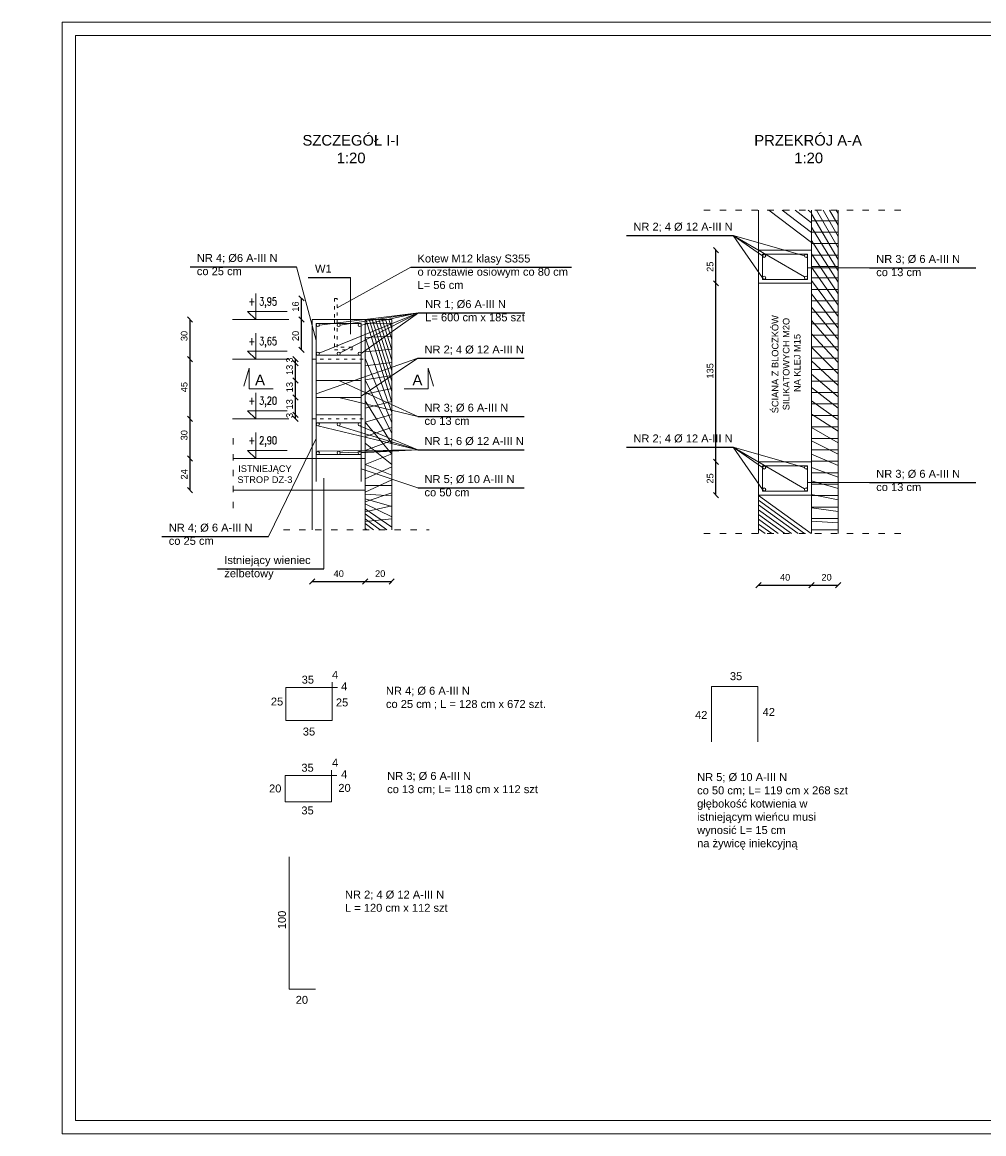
# Model space of a CAD drawing. Header units: millimetres. Extents: x 6528 to 149658, y 3342 to 12852.
# Tile 30 of 122: x 31856 to 35488, y 4524 to 8724. Entities that reach past the tile are written whole.
import ezdxf

# ---------------------------------------------------------------- set-up
doc = ezdxf.new("R2010")
doc.units = ezdxf.units.MM
doc.linetypes.add('ACAD_ISO03W100', pattern=[30, 12, -18])
doc.layers.add('&_opisy_100', color=51, linetype='Continuous', lineweight=20)
doc.layers.add('R-TAB', color=1, linetype='Continuous')
doc.styles.add('Romans', font='romans.shx', dxfattribs={"width": 0.75})
doc.styles.get("Standard").update_dxf_attribs({"font": 'arial.ttf'})
doc.dimstyles.new('ISO-25', dxfattribs={"dimtxt": 2.5, "dimasz": 2.5, "dimexe": 1.25, "dimexo": 0.625, "dimtad": 1, "dimtxsty": 'Standard', "dimcen": 2.5, "dimadec": 0, "dimazin": 0, "dimtfac": 1, "dimtmove": 0, "dimatfit": 3, "dimfxl": 1, "dimarcsym": 0})

# ---------------------------------------------------------------- blocks, each defined once
blk = doc.blocks.new('_Oblique')
at = {"color": 0, "linetype": 'ByBlock', "lineweight": -2}
blk.add_line((-0.5, -0.5), (0.5, 0.5), dxfattribs=at)
blk = doc.blocks.new('*D994')
at = {"color": 0, "lineweight": -2, "transparency": 16777216}
blk.add_line((32489.52343296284, 6955.862105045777), (32489.52343296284, 7075.862105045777), dxfattribs=at)
at = {"layer": 'Defpoints', "color": 0, "transparency": 16777216}
for p in [(32489.52343296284, 7075.862105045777), (32652.41133665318, 7075.862105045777), (32652.41133665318, 6955.862105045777)]:
    blk.add_point(p, dxfattribs=at)
at = {"color": 0, "lineweight": -2, "transparency": 16777216, "xscale": 20, "yscale": 20, "zscale": 20}
for p, rotation in [((32489.52343296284, 7075.862105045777), 90), ((32489.52343296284, 6955.862105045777), 270)]:
    blk.add_blockref('_Oblique', p, dxfattribs=dict(at, rotation=rotation))
at = {"color": 0, "lineweight": 20, "transparency": 16777216, "insert": (32467.51818060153, 7015.862104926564), "char_height": 25, "attachment_point": 5, "rotation": 90}
blk.add_mtext('24', dxfattribs=at)
blk = doc.blocks.new('*D861')
at = {"color": 0, "lineweight": -2, "transparency": 16777216}
blk.add_line((32489.52343582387, 7075.862105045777), (32489.52343582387, 7225.862105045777), dxfattribs=at)
at = {"layer": 'Defpoints', "color": 0, "transparency": 16777216}
for p in [(32489.52343582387, 7225.862105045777), (32652.41133665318, 7225.862105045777), (32652.41133665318, 7075.862105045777)]:
    blk.add_point(p, dxfattribs=at)
at = {"color": 0, "lineweight": -2, "transparency": 16777216, "xscale": 20, "yscale": 20, "zscale": 20}
for p, rotation in [((32489.52343582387, 7225.862105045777), 90), ((32489.52343582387, 7075.862105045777), 270)]:
    blk.add_blockref('_Oblique', p, dxfattribs=dict(at, rotation=rotation))
at = {"color": 0, "lineweight": 20, "transparency": 16777216, "insert": (32467.51818060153, 7163.602819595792), "char_height": 25, "attachment_point": 5, "rotation": 90}
blk.add_mtext('30', dxfattribs=at)
blk = doc.blocks.new('*D862')
at = {"color": 0, "lineweight": -2, "transparency": 16777216}
blk.add_line((32489.52343916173, 7225.862105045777), (32489.52343916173, 7450.862104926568), dxfattribs=at)
at = {"layer": 'Defpoints', "color": 0, "transparency": 16777216}
for p in [(32489.52343916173, 7450.862104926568), (32652.41133665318, 7450.862104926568), (32652.41133665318, 7225.862105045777)]:
    blk.add_point(p, dxfattribs=at)
at = {"color": 0, "lineweight": -2, "transparency": 16777216, "xscale": 20, "yscale": 20, "zscale": 20}
for p, rotation in [((32489.52343916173, 7450.862104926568), 90), ((32489.52343916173, 7225.862105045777), 270)]:
    blk.add_blockref('_Oblique', p, dxfattribs=dict(at, rotation=rotation))
at = {"color": 0, "lineweight": 20, "transparency": 16777216, "insert": (32467.51818060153, 7345.357378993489), "char_height": 25, "attachment_point": 5, "rotation": 90}
blk.add_mtext('45', dxfattribs=at)
blk = doc.blocks.new('*D863')
at = {"color": 0, "lineweight": -2, "transparency": 16777216}
blk.add_line((32489.52343677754, 7450.862104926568), (32489.52343677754, 7600.862104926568), dxfattribs=at)
at = {"layer": 'Defpoints', "color": 0, "transparency": 16777216}
for p in [(32489.52343677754, 7600.862104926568), (32652.41133665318, 7600.862104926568), (32652.41133665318, 7450.862104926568)]:
    blk.add_point(p, dxfattribs=at)
at = {"color": 0, "lineweight": -2, "transparency": 16777216, "xscale": 20, "yscale": 20, "zscale": 20}
for p, rotation in [((32489.52343677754, 7600.862104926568), 90), ((32489.52343677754, 7450.862104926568), 270)]:
    blk.add_blockref('_Oblique', p, dxfattribs=dict(at, rotation=rotation))
at = {"color": 0, "lineweight": 20, "transparency": 16777216, "insert": (32467.51818060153, 7538.602819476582), "char_height": 25, "attachment_point": 5, "rotation": 90}
blk.add_mtext('30', dxfattribs=at)
blk = doc.blocks.new('*D864')
at = {"color": 0, "lineweight": -2, "transparency": 16777216}
blk.add_line((32910.39826463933, 7600.862104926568), (32910.39826463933, 7680.862104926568), dxfattribs=at)
at = {"layer": 'Defpoints', "color": 0, "transparency": 16777216}
for p in [(32910.39826463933, 7680.862104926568), (33035.36030482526, 7680.862104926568), (33035.36030482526, 7600.862104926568)]:
    blk.add_point(p, dxfattribs=at)
at = {"color": 0, "lineweight": -2, "transparency": 16777216, "xscale": 20, "yscale": 20, "zscale": 20}
for p, rotation in [((32910.39826463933, 7680.862104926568), 90), ((32910.39826463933, 7600.862104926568), 270)]:
    blk.add_blockref('_Oblique', p, dxfattribs=dict(at, rotation=rotation))
at = {"color": 0, "lineweight": 20, "transparency": 16777216, "insert": (32888.39300512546, 7649.833637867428), "char_height": 25, "attachment_point": 5, "rotation": 90}
blk.add_mtext('16', dxfattribs=at)
blk = doc.blocks.new('*D865')
at = {"color": 0, "lineweight": -2, "transparency": 16777216}
blk.add_line((32910.39826750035, 7485.862104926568), (32910.39826750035, 7600.862104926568), dxfattribs=at)
at = {"layer": 'Defpoints', "color": 0, "transparency": 16777216}
for p in [(32910.39826750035, 7600.862104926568), (33035.36030482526, 7600.862104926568), (33035.36030482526, 7485.862104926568)]:
    blk.add_point(p, dxfattribs=at)
at = {"color": 0, "lineweight": -2, "transparency": 16777216, "xscale": 20, "yscale": 20, "zscale": 20}
for p, rotation in [((32910.39826750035, 7600.862104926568), 90), ((32910.39826750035, 7485.862104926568), 270)]:
    blk.add_blockref('_Oblique', p, dxfattribs=dict(at, rotation=rotation))
at = {"color": 0, "lineweight": 20, "transparency": 16777216, "insert": (32888.39300512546, 7538.82245245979), "char_height": 25, "attachment_point": 5, "rotation": 90}
blk.add_mtext('20', dxfattribs=at)
blk = doc.blocks.new('*D866')
at = {"color": 0, "lineweight": -2, "transparency": 16777216}
blk.add_line((32887.64346408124, 7435.862105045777), (32887.64346408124, 7450.862105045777), dxfattribs=at)
at = {"layer": 'Defpoints', "color": 0, "transparency": 16777216}
for p in [(32887.64346408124, 7450.862105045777), (32951.36030482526, 7450.862105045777), (32966.36030482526, 7435.862105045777)]:
    blk.add_point(p, dxfattribs=at)
at = {"color": 0, "lineweight": -2, "transparency": 16777216, "xscale": 20, "yscale": 20, "zscale": 20}
for p, rotation in [((32887.64346408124, 7450.862105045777), 90), ((32887.64346408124, 7435.862105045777), 270)]:
    blk.add_blockref('_Oblique', p, dxfattribs=dict(at, rotation=rotation))
at = {"color": 0, "lineweight": 20, "transparency": 16777216, "insert": (32865.63819789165, 7447.934563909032), "char_height": 25, "attachment_point": 5, "rotation": 90}
blk.add_mtext('3', dxfattribs=at)
blk = doc.blocks.new('*D867')
at = {"color": 0, "lineweight": -2, "transparency": 16777216}
blk.add_line((32887.6434674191, 7370.862105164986), (32887.6434674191, 7435.862105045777), dxfattribs=at)
at = {"layer": 'Defpoints', "color": 0, "transparency": 16777216}
for p in [(32887.6434674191, 7435.862105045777), (32966.36030482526, 7435.862105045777), (32966.36030482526, 7370.862105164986)]:
    blk.add_point(p, dxfattribs=at)
at = {"color": 0, "lineweight": -2, "transparency": 16777216, "xscale": 20, "yscale": 20, "zscale": 20}
for p, rotation in [((32887.6434674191, 7435.862105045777), 90), ((32887.6434674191, 7370.862105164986), 270)]:
    blk.add_blockref('_Oblique', p, dxfattribs=dict(at, rotation=rotation))
at = {"color": 0, "lineweight": 20, "transparency": 16777216, "insert": (32865.63819789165, 7410.430507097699), "char_height": 25, "attachment_point": 5, "rotation": 90}
blk.add_mtext('13', dxfattribs=at)
blk = doc.blocks.new('*D868')
at = {"color": 0, "lineweight": -2, "transparency": 16777216}
blk.add_line((32887.64346837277, 7305.862108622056), (32887.64346837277, 7370.862108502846), dxfattribs=at)
at = {"layer": 'Defpoints', "color": 0, "transparency": 16777216}
for p in [(32887.64346837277, 7370.862108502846), (32966.36030482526, 7370.862108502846), (32966.36030482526, 7305.862108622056)]:
    blk.add_point(p, dxfattribs=at)
at = {"color": 0, "lineweight": -2, "transparency": 16777216, "xscale": 20, "yscale": 20, "zscale": 20}
for p, rotation in [((32887.64346837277, 7370.862108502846), 90), ((32887.64346837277, 7305.862108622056), 270)]:
    blk.add_blockref('_Oblique', p, dxfattribs=dict(at, rotation=rotation))
at = {"color": 0, "lineweight": 20, "transparency": 16777216, "insert": (32865.63819789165, 7345.430510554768), "char_height": 25, "attachment_point": 5, "rotation": 90}
blk.add_mtext('13', dxfattribs=at)
blk = doc.blocks.new('*D869')
at = {"color": 0, "lineweight": -2, "transparency": 16777216}
blk.add_line((32887.64346932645, 7240.862112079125), (32887.64346932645, 7305.862111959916), dxfattribs=at)
at = {"layer": 'Defpoints', "color": 0, "transparency": 16777216}
for p in [(32887.64346932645, 7305.862111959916), (32966.36030577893, 7305.862111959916), (32966.36030577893, 7240.862112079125)]:
    blk.add_point(p, dxfattribs=at)
at = {"color": 0, "lineweight": -2, "transparency": 16777216, "xscale": 20, "yscale": 20, "zscale": 20}
for p, rotation in [((32887.64346932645, 7305.862111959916), 90), ((32887.64346932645, 7240.862112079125), 270)]:
    blk.add_blockref('_Oblique', p, dxfattribs=dict(at, rotation=rotation))
at = {"color": 0, "lineweight": 20, "transparency": 16777216, "insert": (32865.63819884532, 7280.430514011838), "char_height": 25, "attachment_point": 5, "rotation": 90}
blk.add_mtext('13', dxfattribs=at)
blk = doc.blocks.new('*D870')
at = {"color": 0, "lineweight": -2, "transparency": 16777216}
blk.add_line((32887.64347218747, 7225.862105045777), (32887.64347218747, 7240.862115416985), dxfattribs=at)
at = {"layer": 'Defpoints', "color": 0, "transparency": 16777216}
for p in [(32887.64347218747, 7240.862115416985), (32951.36030482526, 7225.862105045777), (32966.3603067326, 7240.862115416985)]:
    blk.add_point(p, dxfattribs=at)
at = {"color": 0, "lineweight": -2, "transparency": 16777216, "xscale": 20, "yscale": 20, "zscale": 20}
for p, rotation in [((32887.64347218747, 7240.862115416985), 90), ((32887.64347218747, 7225.862105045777), 270)]:
    blk.add_blockref('_Oblique', p, dxfattribs=dict(at, rotation=rotation))
at = {"color": 0, "lineweight": 20, "transparency": 16777216, "insert": (32865.638199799, 7238.353750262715), "char_height": 25, "attachment_point": 5, "rotation": 90}
blk.add_mtext('3', dxfattribs=at)
blk = doc.blocks.new('*D993')
at = {"color": 0, "lineweight": -2, "transparency": 16777216}
blk.add_line((32951.36030482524, 6611.301324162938), (33151.36030482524, 6611.301324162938), dxfattribs=at)
at = {"layer": 'Defpoints', "color": 0, "transparency": 16777216}
for p in [(32951.36030482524, 6805.862105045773), (33151.36030482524, 6805.862105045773), (33151.36030482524, 6611.301324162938)]:
    blk.add_point(p, dxfattribs=at)
at = {"color": 0, "lineweight": -2, "transparency": 16777216, "xscale": 20, "yscale": 20, "zscale": 20, "rotation": 180}
blk.add_blockref('_Oblique', (32951.36030482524, 6611.301324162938), dxfattribs=at)
at = {"color": 0, "lineweight": -2, "transparency": 16777216, "xscale": 20, "yscale": 20, "zscale": 20}
blk.add_blockref('_Oblique', (33151.36030482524, 6611.301324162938), dxfattribs=at)
at = {"color": 0, "lineweight": 20, "transparency": 16777216, "insert": (33051.36030482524, 6640.60380986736), "char_height": 25, "attachment_point": 5}
blk.add_mtext('40', dxfattribs=at)
blk = doc.blocks.new('*D855')
at = {"color": 0, "lineweight": -2, "transparency": 16777216}
blk.add_line((33151.36030482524, 6611.301324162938), (33251.36030482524, 6611.301324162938), dxfattribs=at)
at = {"layer": 'Defpoints', "color": 0, "transparency": 16777216}
for p in [(33151.36030482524, 6805.862105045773), (33251.36030482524, 6805.862105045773), (33251.36030482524, 6611.301324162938)]:
    blk.add_point(p, dxfattribs=at)
at = {"color": 0, "lineweight": -2, "transparency": 16777216, "xscale": 20, "yscale": 20, "zscale": 20, "rotation": 180}
blk.add_blockref('_Oblique', (33151.36030482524, 6611.301324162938), dxfattribs=at)
at = {"color": 0, "lineweight": -2, "transparency": 16777216, "xscale": 20, "yscale": 20, "zscale": 20}
blk.add_blockref('_Oblique', (33251.36030482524, 6611.301324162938), dxfattribs=at)
at = {"color": 0, "lineweight": 20, "transparency": 16777216, "insert": (33207.9901280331, 6640.60380986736), "char_height": 25, "attachment_point": 5}
blk.add_mtext('20', dxfattribs=at)
blk = doc.blocks.new('*D856')
at = {"color": 0, "lineweight": -2, "transparency": 16777216}
blk.add_line((34476.49148153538, 7737.608254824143), (34476.49148153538, 7862.608254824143), dxfattribs=at)
at = {"layer": 'Defpoints', "color": 0, "transparency": 16777216}
for p in [(34476.49148153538, 7862.608254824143), (34639.37937807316, 7862.608254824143), (34637.61083745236, 7737.608254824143)]:
    blk.add_point(p, dxfattribs=at)
at = {"color": 0, "lineweight": -2, "transparency": 16777216, "xscale": 20, "yscale": 20, "zscale": 20}
for p, rotation in [((34476.49148153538, 7862.608254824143), 90), ((34476.49148153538, 7737.608254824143), 270)]:
    blk.add_blockref('_Oblique', p, dxfattribs=dict(at, rotation=rotation))
at = {"color": 0, "lineweight": 20, "transparency": 16777216, "insert": (34454.48622202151, 7800.348969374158), "char_height": 25, "attachment_point": 5, "rotation": 90}
blk.add_mtext('25', dxfattribs=at)
blk = doc.blocks.new('*D857')
at = {"color": 0, "lineweight": -2, "transparency": 16777216}
blk.add_line((34476.49148439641, 7062.608254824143), (34476.49148439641, 7737.608254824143), dxfattribs=at)
at = {"layer": 'Defpoints', "color": 0, "transparency": 16777216}
for p in [(34476.49148439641, 7737.608254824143), (34639.37937807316, 7737.608254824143), (34637.61083745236, 7062.608254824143)]:
    blk.add_point(p, dxfattribs=at)
at = {"color": 0, "lineweight": -2, "transparency": 16777216, "xscale": 20, "yscale": 20, "zscale": 20}
for p, rotation in [((34476.49148439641, 7737.608254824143), 90), ((34476.49148439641, 7062.608254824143), 270)]:
    blk.add_blockref('_Oblique', p, dxfattribs=dict(at, rotation=rotation))
at = {"color": 0, "lineweight": 20, "transparency": 16777216, "insert": (34454.48622202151, 7406.732534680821), "char_height": 25, "attachment_point": 5, "rotation": 90}
blk.add_mtext('135', dxfattribs=at)
blk = doc.blocks.new('*D858')
at = {"color": 0, "lineweight": -2, "transparency": 16777216}
blk.add_line((34476.49148535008, 6937.608254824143), (34476.49148535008, 7062.608254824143), dxfattribs=at)
at = {"layer": 'Defpoints', "color": 0, "transparency": 16777216}
for p in [(34476.49148535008, 7062.608254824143), (34639.37938093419, 7062.608254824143), (34637.61084031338, 6937.608254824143)]:
    blk.add_point(p, dxfattribs=at)
at = {"color": 0, "lineweight": -2, "transparency": 16777216, "xscale": 20, "yscale": 20, "zscale": 20}
for p, rotation in [((34476.49148535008, 7062.608254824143), 90), ((34476.49148535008, 6937.608254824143), 270)]:
    blk.add_blockref('_Oblique', p, dxfattribs=dict(at, rotation=rotation))
at = {"color": 0, "lineweight": 20, "transparency": 16777216, "insert": (34454.48622488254, 7000.348969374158), "char_height": 25, "attachment_point": 5, "rotation": 90}
blk.add_mtext('25', dxfattribs=at)
blk = doc.blocks.new('*D859')
at = {"color": 0, "lineweight": -2, "transparency": 16777216}
blk.add_line((34637.61083745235, 6597.363175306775), (34837.61083745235, 6597.363175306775), dxfattribs=at)
at = {"layer": 'Defpoints', "color": 0, "transparency": 16777216}
for p in [(34637.61083745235, 6791.92395618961), (34837.61083745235, 6791.92395618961), (34837.61083745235, 6597.363175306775)]:
    blk.add_point(p, dxfattribs=at)
at = {"color": 0, "lineweight": -2, "transparency": 16777216, "xscale": 20, "yscale": 20, "zscale": 20, "rotation": 180}
blk.add_blockref('_Oblique', (34637.61083745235, 6597.363175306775), dxfattribs=at)
at = {"color": 0, "lineweight": -2, "transparency": 16777216, "xscale": 20, "yscale": 20, "zscale": 20}
blk.add_blockref('_Oblique', (34837.61083745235, 6597.363175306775), dxfattribs=at)
at = {"color": 0, "lineweight": 20, "transparency": 16777216, "insert": (34737.61083745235, 6626.665661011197), "char_height": 25, "attachment_point": 5}
blk.add_mtext('40', dxfattribs=at)
blk = doc.blocks.new('*D860')
at = {"color": 0, "lineweight": -2, "transparency": 16777216}
blk.add_line((34837.61083745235, 6597.363175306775), (34937.61083745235, 6597.363175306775), dxfattribs=at)
at = {"layer": 'Defpoints', "color": 0, "transparency": 16777216}
for p in [(34837.61083745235, 6791.92395618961), (34937.61083745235, 6791.92395618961), (34937.61083745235, 6597.363175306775)]:
    blk.add_point(p, dxfattribs=at)
at = {"color": 0, "lineweight": -2, "transparency": 16777216, "xscale": 20, "yscale": 20, "zscale": 20, "rotation": 180}
blk.add_blockref('_Oblique', (34837.61083745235, 6597.363175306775), dxfattribs=at)
at = {"color": 0, "lineweight": -2, "transparency": 16777216, "xscale": 20, "yscale": 20, "zscale": 20}
blk.add_blockref('_Oblique', (34937.61083745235, 6597.363175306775), dxfattribs=at)
at = {"color": 0, "lineweight": 20, "transparency": 16777216, "insert": (34894.2406606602, 6626.665661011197), "char_height": 25, "attachment_point": 5}
blk.add_mtext('20', dxfattribs=at)

msp = doc.modelspace()

# ---------------------------------------------------------------- hatches: boundary and pattern name
at = {"lineweight": 20}
h = msp.add_hatch(dxfattribs=at)
h.set_pattern_fill('ANSI31', color=256, scale=10, angle=90)
h.set_pattern_definition([(135, (-1177899823.906281, -935732226.7850296), (-22.45064030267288, -22.45064030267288), [])])
h.paths.add_polyline_path([(34837.61083745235, 8013.512819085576), (34637.61083745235, 8013.512819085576), (34637.61083745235, 7862.608254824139), (34837.61083745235, 7862.608254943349)])
h.paths.add_polyline_path([(34837.61083745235, 6937.608254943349), (34637.61083745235, 6937.608254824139), (34637.61083745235, 6791.92395618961), (34837.61083745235, 6791.92395618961)])
h = msp.add_hatch(dxfattribs=at)
h.set_pattern_fill('ANSI37', color=256, scale=10, angle=90)
h.set_pattern_definition([(135, (-1177899823.906281, -935732226.7850296), (-22.45064030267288, -22.45064030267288), []), (225, (-1177899823.906281, -935732226.7850296), (22.45064030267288, -22.45064030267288), [])])
h.paths.add_polyline_path([(34937.61083745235, 8013.512819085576), (34837.61083745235, 8013.512819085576), (34837.61083745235, 6791.92395618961), (34937.61083745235, 6791.92395618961)])
h = msp.add_hatch(dxfattribs=at)
h.set_pattern_fill('ANSI37', color=256, scale=10, angle=90)
h.set_pattern_definition([(135, (-1177899252.209145, -935732638.8805496), (-22.45064030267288, -22.45064030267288), []), (225, (-1177899252.209145, -935732638.8805496), (22.45064030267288, -22.45064030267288), [])])
h.paths.add_polyline_path([(33251.36030482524, 7600.862105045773), (33151.36030482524, 7600.862105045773), (33151.36030482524, 6955.862105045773), (33151.36030482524, 6805.862105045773), (33251.36030482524, 6805.862105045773)])

# ---------------------------------------------------------------- linework, layer by layer
at = {"layer": '&_opisy_100', "color": 0}
for points in [[(32738.30635332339, 7698.85593751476), (32738.30635332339, 7600.862104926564), (32706.18006395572, 7630.928299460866), (32855.92186998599, 7630.928299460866)], [(32738.30635332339, 7548.85593751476), (32738.30635332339, 7450.862104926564), (32706.18006395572, 7480.928299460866), (32855.92186998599, 7480.928299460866)], [(32738.30635332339, 7323.855937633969), (32738.30635332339, 7225.862105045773), (32706.18006395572, 7255.928299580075), (32855.92186998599, 7255.928299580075)], [(32738.30635332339, 7173.855937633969), (32738.30635332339, 7075.862105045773), (32706.18006395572, 7105.928299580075), (32855.92186998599, 7105.928299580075)]]:
    msp.add_lwpolyline(points, dxfattribs=at)
at = {"color": 2, "lineweight": 20}
for p, q in [((32006.87010645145, 8724.17022601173), (32006.87010645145, 4524.170226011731)), ((37946.87010645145, 8724.17022601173), (32006.87010645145, 8724.17022601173))]:
    msp.add_line(p, q, dxfattribs=at)
at = {"lineweight": 20}
for p, q in [((32056.87010645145, 8674.17022601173), (32056.87010645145, 4574.170226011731)), ((32056.87010645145, 8674.17022601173), (37896.87010645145, 8674.17022601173)), ((34637.61083745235, 6791.92395618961), (34637.61083745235, 8013.512819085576)), ((34837.61083745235, 6791.92395618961), (34837.61083745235, 8013.512819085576)), ((34937.61083745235, 6791.92395618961), (34937.61083745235, 8013.512819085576)), ((34540.92007087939, 7918.444096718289), (34652.61083745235, 7841.608555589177)), ((34540.92007087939, 7918.444096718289), (34810.61083745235, 7841.608255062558)), ((34540.92007087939, 7918.444096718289), (34652.61083745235, 7758.608555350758)), ((34540.92007087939, 7918.444096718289), (34811.4201209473, 7761.617650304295)), ((34637.61083745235, 7862.608254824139), (34837.61083745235, 7862.608254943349)), ((34822.61083745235, 7847.608254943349), (34652.61083745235, 7847.608254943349)), ((34652.61083745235, 7847.608254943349), (34652.61083745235, 7752.608254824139)), ((34822.61083745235, 7752.60825470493), (34822.61083745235, 7847.608254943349)), ((32891.79190682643, 7800.278396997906), (32966.36030482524, 7521.176150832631)), ((33323.51033186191, 7798.202494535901), (33045.36030482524, 7644.820173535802)), ((35056.34812831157, 7796.54398444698), (34822.61083745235, 7796.54398444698)), ((33096.01086496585, 7759.725112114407), (33096.01086496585, 7545.31214824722)), ((34637.61083745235, 7737.608254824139), (34837.61083745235, 7737.608254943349)), ((34637.61083745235, 7737.608254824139), (34652.61083745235, 7737.608254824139)), ((34652.61083745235, 7752.608254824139), (34822.61083745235, 7752.60825470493)), ((33352.4384369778, 7625.984608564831), (32977.92055320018, 7474.116797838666)), ((33352.4384369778, 7625.984608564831), (32978.36030482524, 7579.862105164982)), ((33352.4384369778, 7625.984608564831), (33056.70120000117, 7474.596120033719)), ((33352.4384369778, 7625.984608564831), (33136.36030482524, 7579.862105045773)), ((33352.4384369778, 7625.984608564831), (33136.36030482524, 7471.862105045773)), ((32862.66232251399, 7600.862104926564), (32650.64279603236, 7600.862104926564)), ((32951.36030482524, 7600.862105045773), (32951.36030482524, 6955.862105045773)), ((33151.36030482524, 7600.862105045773), (32951.36030482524, 7600.862105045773)), ((32951.36030482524, 7600.862105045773), (32966.36030482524, 7600.862105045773)), ((32966.36030482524, 7585.862105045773), (32966.36030482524, 6988.959053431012)), ((32966.36030482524, 7585.862105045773), (33136.36030482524, 7585.862105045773)), ((33136.36030482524, 7585.862105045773), (33136.36030482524, 6988.959053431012)), ((33151.36030482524, 6955.862105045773), (33151.36030482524, 7600.862105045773)), ((33151.36030482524, 7600.862105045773), (33251.36030482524, 7600.862105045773)), ((33251.36030482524, 6805.862105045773), (33251.36030482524, 7600.862105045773)), ((32862.66232251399, 7450.862104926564), (32650.64279603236, 7450.862104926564)), ((32966.36030482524, 7450.862105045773), (32966.36030482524, 7465.862105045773)), ((32966.36030482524, 7465.862105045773), (33136.36030482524, 7465.862105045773)), ((33349.77906440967, 7454.37592509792), (32966.36030482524, 7320.241192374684)), ((32966.36030482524, 7435.862105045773), (33136.36030482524, 7435.862105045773)), ((33349.77906440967, 7454.37592509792), (33136.36030482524, 7311.067790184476)), ((32713.21151398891, 7417.391694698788), (32692.93955444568, 7348.654915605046)), ((32713.21151398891, 7339.444416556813), (32713.21151398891, 7417.391694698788)), ((33389.50909566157, 7339.444416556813), (33389.50909566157, 7417.391694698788)), ((33389.50909566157, 7417.391694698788), (33409.7810552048, 7348.654915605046)), ((32966.36030482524, 7370.862105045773), (33136.36030482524, 7370.862105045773)), ((33349.77906440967, 7234.573687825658), (33051.36030482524, 7370.862105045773)), ((32713.21151398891, 7339.444416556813), (32803.71056889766, 7339.444416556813)), ((33389.50909566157, 7339.444416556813), (33299.01004075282, 7339.444416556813)), ((32966.36030482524, 7305.862105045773), (33136.36030482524, 7305.862105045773)), ((33349.77906440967, 7234.573687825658), (33051.36030482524, 7305.862105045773)), ((32862.66232251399, 7225.862105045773), (32650.64279603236, 7225.862105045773)), ((32966.36030482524, 7240.862105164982), (33136.36030482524, 7240.862105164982)), ((32966.36030482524, 7210.862105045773), (33136.36030482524, 7210.862105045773)), ((33349.77906440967, 7108.709531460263), (32972.36030482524, 7198.862105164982)), ((33349.77906440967, 7108.709531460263), (33051.36030482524, 7198.862105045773)), ((33349.77906440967, 7108.709531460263), (33130.36030482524, 7198.862105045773)), ((32785.68024610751, 6781.375797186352), (32966.36030482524, 7151.208841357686)), ((33349.77906440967, 7108.709531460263), (32972.36030482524, 7102.862105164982)), ((33349.77906440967, 7108.709531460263), (33057.35558199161, 7097.10012165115)), ((33349.77906440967, 7108.709531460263), (33136.36030482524, 7096.862105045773)), ((34540.92007135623, 7118.44409659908), (34652.61083792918, 7041.608555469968)), ((34540.92007135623, 7118.44409659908), (34810.61083792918, 7041.608254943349)), ((34540.92007135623, 7118.44409659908), (34652.61083792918, 6958.608555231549)), ((34540.92007135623, 7118.44409659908), (34811.42012142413, 6961.617650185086)), ((32652.41133665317, 7075.862105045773), (33151.36030482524, 7075.862105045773)), ((32966.36030482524, 7090.862105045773), (33136.36030482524, 7090.862105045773)), ((34637.61083745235, 7062.608254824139), (34837.61083745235, 7062.608254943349)), ((33349.77906440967, 6964.699173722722), (33136.36030482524, 7036.759759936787)), ((34822.61083792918, 7047.608254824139), (34652.61083792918, 7047.608254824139)), ((34652.61083792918, 7047.608254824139), (34652.61083792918, 6952.60825470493)), ((34822.61083792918, 6952.608254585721), (34822.61083792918, 7047.608254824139)), ((32995.62631129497, 6658.809050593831), (32995.62631129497, 7001.509270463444)), ((35056.34812831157, 6984.650479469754), (34822.61083792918, 6984.650479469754)), ((32652.41133665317, 6955.862105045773), (33151.36030482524, 6955.862105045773)), ((32951.36030482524, 6955.862105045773), (32951.36030482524, 6955.862105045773)), ((32951.36030482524, 6955.862105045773), (32951.36030482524, 6805.862105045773)), ((33151.36030482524, 6955.862105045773), (33151.36030482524, 6805.862105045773)), ((34637.61083745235, 6937.608254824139), (34837.61083745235, 6937.608254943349)), ((34652.61083792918, 6952.60825470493), (34822.61083792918, 6952.608254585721)), ((33026.51071333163, 6210.229639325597), (33026.51071333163, 6230.229639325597)), ((32851.51071333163, 6210.229639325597), (32851.51071333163, 6085.229639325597)), ((32851.51071333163, 6210.229639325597), (33026.51071333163, 6210.229639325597)), ((33026.51071333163, 6210.229639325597), (33026.51071333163, 6085.229639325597)), ((33026.51071333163, 6210.229639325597), (33046.51071333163, 6210.229639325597)), ((34459.80265068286, 6214.790461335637), (34634.80265068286, 6214.790461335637)), ((34459.80265068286, 6214.790461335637), (34459.80265068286, 6004.790461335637)), ((34634.80265068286, 6214.790461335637), (34634.80265068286, 6004.790461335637)), ((32851.51071333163, 6085.229639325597), (33026.51071333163, 6085.229639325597)), ((33023.95323848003, 5878.210670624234), (33023.95323848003, 5898.210670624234)), ((32848.95323848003, 5878.210670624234), (32848.95323848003, 5778.210670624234)), ((32848.95323848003, 5878.210670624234), (33023.95323848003, 5878.210670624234)), ((33023.95323848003, 5878.210670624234), (33023.95323848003, 5778.210670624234)), ((33023.95323848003, 5878.210670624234), (33043.95323848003, 5878.210670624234)), ((32848.95323848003, 5778.210670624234), (33023.95323848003, 5778.210670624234)), ((32863.88586544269, 5570.647892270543), (32863.88586544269, 5070.647892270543)), ((32863.88586544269, 5070.647892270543), (32963.88586544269, 5070.647892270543)), ((32056.87010645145, 4574.170226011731), (37896.87010645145, 4574.170226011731)), ((32006.87010645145, 4524.170226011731), (37946.87010645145, 4524.170226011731))]:
    msp.add_line(p, q, dxfattribs=at)
at = {"linetype": 'ACAD_ISO03W100', "lineweight": 20, "ltscale": 2}
for p, q in [((35174.47830008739, 8013.512819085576), (34420.38372706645, 8013.512819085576)), ((32652.41133665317, 7152.405064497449), (32652.41133665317, 6869.630242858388)), ((32842.32835196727, 6805.862105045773), (33392.9790060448, 6805.862105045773)), ((35174.47830008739, 6791.92395618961), (34420.38372706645, 6791.92395618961))]:
    msp.add_line(p, q, dxfattribs=at)
for p, q in [((34138.89166664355, 7918.444096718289), (34540.92007087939, 7918.444096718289)), ((32489.76350259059, 7800.278396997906), (32891.79190682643, 7800.278396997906)), ((33323.51033186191, 7798.202494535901), (33930.6987030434, 7798.202494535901)), ((35056.34812831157, 7796.54398444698), (35458.37653254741, 7796.54398444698)), ((32936.07644008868, 7759.725112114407), (33096.01086496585, 7759.725112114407)), ((33352.4384369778, 7625.984608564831), (33754.46684121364, 7625.984608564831)), ((33349.77906440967, 7454.37592509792), (33751.80746864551, 7454.37592509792)), ((33349.77906440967, 7234.573687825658), (33751.80746864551, 7234.573687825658)), ((33349.77906440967, 7108.709531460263), (33751.80746864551, 7108.709531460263)), ((34138.89166712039, 7118.44409659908), (34540.92007135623, 7118.44409659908)), ((35056.34812831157, 6984.650479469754), (35458.37653254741, 6984.650479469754)), ((33349.77906440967, 6964.699173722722), (33751.80746864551, 6964.699173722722)), ((32383.65184187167, 6781.375797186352), (32785.68024610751, 6781.375797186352)), ((32593.59790705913, 6658.809050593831), (32995.62631129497, 6658.809050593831))]:
    msp.add_line(p, q)
at = {"linetype": 'ACAD_ISO03W100', "lineweight": 20}
for p, q in [((33045.36030482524, 7680.862104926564), (33035.36030482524, 7680.862104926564)), ((33035.36030482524, 7680.862104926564), (33035.36030482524, 7600.862104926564)), ((33045.36030482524, 7495.862104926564), (33045.36030482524, 7680.862104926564)), ((33035.36030482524, 7600.862104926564), (33035.36030482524, 7485.862104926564)), ((33035.36030482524, 7485.862104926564), (33101.86920379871, 7485.862104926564)), ((33101.86920379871, 7495.862104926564), (33045.36030482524, 7495.862104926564)), ((33101.86920379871, 7485.862104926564), (33101.86920379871, 7495.862104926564)), ((32951.36030482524, 7450.862105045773), (33151.36030482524, 7450.862105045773)), ((32951.36030482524, 7225.862105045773), (33151.36030482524, 7225.862105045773))]:
    msp.add_line(p, q, dxfattribs=at)
at = {"lineweight": 20}
msp.add_lwpolyline([(33352.4384369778, 7625.984608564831), (33057.36030482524, 7579.862105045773)], dxfattribs=at)
for centre in [(34658.61083745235, 7841.608255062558), (34816.61083745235, 7841.608255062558), (34658.61083745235, 7758.608254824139), (34816.61083745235, 7758.608254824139), (32972.36030482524, 7579.862105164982), (33051.36030482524, 7579.862105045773), (33130.36030482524, 7579.862105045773), (32972.36030482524, 7471.862105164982), (33051.36030482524, 7471.862105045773), (33130.36030482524, 7471.862105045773), (32972.36030482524, 7204.862105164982), (33051.36030482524, 7204.862105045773), (33130.36030482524, 7204.862105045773), (32972.36030482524, 7096.862105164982), (33051.36030482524, 7096.862105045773), (33130.36030482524, 7096.862105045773), (34658.61083792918, 7041.608254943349), (34816.61083792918, 7041.608254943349), (34658.61083792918, 6958.60825470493), (34816.61083792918, 6958.60825470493)]:
    msp.add_circle(centre, 6, dxfattribs=at)

# ---------------------------------------------------------------- texts
at = {"layer": '&_opisy_100', "color": 0, "char_height": 30, "width": 841.2765625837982, "attachment_point": 1, "rotation": 359.99999780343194, "style": 'Romans'}
for s, insert in [('\\A1;+ 3,95', (32710.34760164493, 7684.245422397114)), ('\\A1;+ 3,65', (32710.34760164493, 7534.245422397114)), ('\\A1;+ 3,20', (32710.34760164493, 7309.245422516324)), ('\\A1;+ 2,90', (32710.34760164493, 7159.245422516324))]:
    msp.add_mtext(s, dxfattribs=dict(at, insert=insert))
at = {"attachment_point": 1, "rotation": 90}
for s, width, insert, char_height in [('\\pi26.69055,t251.69055;ŚCIANA Z BLOCZKÓW\\P\\pi37.94567,t262.94567;SILIKATOWYCH M2O\\P\\pi97.20556,t322.20556; NA KLEJ M15', 422.0543660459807, (34687.43334960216, 7220.019448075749), 25), ('100', 568.8428530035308, (32821.69486426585, 5297.20046106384), 30)]:
    msp.add_mtext_dynamic_manual_height_columns(s, width=width, gutter_width=12.5, heights=[0], dxfattribs=dict(at, insert=insert, char_height=char_height))
for s, width, insert, char_height, attachment_point in [('\\pi55.88867;SZCZEGÓŁ I-I \\P\\pi185.30204;1:20', 470.6040870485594, (32858.42816948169, 8298.097315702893), 40, 1), ('\\pi34.04693;PRZEKRÓJ A-A\\P\\pi185.30204;1:20', 470.6040870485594, (34587.0673227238, 8298.097315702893), 40, 1), ('\\pi58.34434;PRZEKRÓJ I-I \\P\\pi185.08376;1:25', 470.6040870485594, (29398.8773778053, 7990.372598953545), 40, 1), ('NR 2; 4 %%C 12 A-III N', 568.8428530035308, (34164.43723820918, 7966.581369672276), 30, 1), ('NR 4; %%C6 A-III N\\Pco 25 cm', 568.8428530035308, (32515.30907415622, 7848.415669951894), 30, 1), ('Kotew M12 klasy S355\\Po rozstawie osiowym co 80 cm\\PL= 56 cm', 568.8428530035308, (33349.05590342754, 7846.339767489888), 30, 1), ('NR 3; %%C 6 A-III N\\Pco 13 cm', 568.8428530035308, (35081.8936998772, 7844.681257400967), 30, 1), ('W1', 568.8428530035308, (32961.62201165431, 7807.862385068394), 30, 1), ('NR 1; %%C6 A-III N\\PL= 600 cm x 185 szt', 568.8428530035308, (33377.98400854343, 7674.121881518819), 30, 1), ('NR 2; 4 %%C 12 A-III N', 568.8428530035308, (33375.3246359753, 7502.513198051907), 30, 1), ('A', 568.8428530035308, (32735.45091532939, 7392.681332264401), 40, 1), ('A', 568.8428530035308, (33367.26969432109, 7392.681332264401), 40, 3), ('NR 3; %%C 6 A-III N\\Pco 13 cm', 568.8428530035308, (33375.3246359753, 7282.710960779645), 30, 1), ('NR 1; 6 %%C 12 A-III N', 568.8428530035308, (33375.3246359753, 7156.84680441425), 30, 1), ('NR 2; 4 %%C 12 A-III N', 568.8428530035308, (34164.43723868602, 7166.581369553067), 30, 1), ('\\pi111.87984,t336.87984;ISTNIEJĄCY \\P\\pi108.79321,t333.79321;STROP DZ-3', 422.0543660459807, (32559.77871822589, 7049.993762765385), 25, 1), ('NR 5; %%C 10 A-III N\\Pco 50 cm', 568.8428530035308, (33375.3246359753, 7012.836446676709), 30, 1), ('NR 3; %%C 6 A-III N\\Pco 13 cm', 568.8428530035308, (35081.8936998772, 7032.787752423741), 30, 1), ('NR 4; %%C 6 A-III N\\Pco 25 cm', 568.8428530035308, (32409.1974134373, 6829.51307014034), 30, 1), ('Istniejący wieniec \\Pżelbetowy', 568.8428530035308, (32619.14347862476, 6706.946323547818), 30, 1), ('4', 568.8428530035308, (33025.88757609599, 6273.373146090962), 30, 1), ('35', 568.8428530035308, (34529.08142470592, 6268.244913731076), 30, 1), ('35', 568.8428530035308, (32911.37631248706, 6255.085283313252), 30, 1), ('4', 568.8428530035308, (33060.29499172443, 6229.735923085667), 30, 1), ('NR 4; %%C 6 A-III N\\Pco 25 cm ; L = 128 cm x 672 szt.', 746.364645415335, (33229.75684022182, 6213.128601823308), 30, 1), ('25', 568.8428530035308, (32795.03629636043, 6172.445469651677), 30, 1), ('25', 568.8428530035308, (33040.60405658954, 6168.980037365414), 30, 1), ('42', 568.8428530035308, (34652.61834358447, 6132.897437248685), 30, 1), ('42', 568.8428530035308, (34397.31550478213, 6121.722197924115), 30, 1), ('35', 568.8428530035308, (32915.67685341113, 6058.998438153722), 30, 1), ('35', 568.8428530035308, (32910.28245734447, 5922.299797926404), 30, 1), ('4', 568.8428530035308, (33025.88757609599, 5941.354177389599), 30, 1), ('4', 568.8428530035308, (33060.29499172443, 5897.716954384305), 30, 1), ('NR 3; %%C 6 A-III N\\Pco 13 cm; L= 118 cm x 112 szt', 568.8428530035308, (33234.3653898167, 5891.182422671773), 30, 1), ('NR 5; %%C 10 A-III N\\Pco 50 cm; L= 119 cm x 268 szt\\Pgłębokość kotwienia w istniejącym wieńcu musi wynosić L= 15 cm ^Jna żywicę iniekcyjną', 568.8428530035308, (34405.16316222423, 5886.833565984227), 30, 1), ('20', 568.8428530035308, (32788.12424396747, 5843.96309093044), 30, 1), ('20', 568.8428530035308, (33049.8211557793, 5846.137685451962), 30, 1), ('35', 568.8428530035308, (32910.22764896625, 5760.842777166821), 30, 1), ('NR 2; 4 %%C 12 A-III N\\PL = 120 cm x 112 szt', 568.8428530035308, (33074.96515511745, 5442.993463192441), 30, 1), ('20', 568.8428530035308, (32888.82606958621, 5045.152926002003), 30, 1)]:
    msp.add_mtext_dynamic_manual_height_columns(s, width=width, gutter_width=12.5, heights=[0], dxfattribs=dict(insert=insert, char_height=char_height, attachment_point=attachment_point))
at = {"layer": 'R-TAB', "color": 0, "ltscale": 24, "attachment_point": 1}
for s, insert, char_height, width in [('\\pi21.28194;RAMA ŻELBETOWA POZ. 2.1 \\P\\pi626.57696;1:25', (29157.85479527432, 8368.098488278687), 75, 1441.472483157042), ('\\pi260.37642;PRZEKRÓJ PRZEZ \\P\\pi34.60902;KONSTRUKCJĘ DACHU B-B\\P\\pi577.59163; 1:100', (16745.23826082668, 7636.606107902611), 75, 1441.472483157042), ('\\pi260.37642;PRZEKRÓJ PRZEZ \\P\\pi31.74409;KONSTRUKCJĘ DACHU A-A\\P\\pi577.59163; 1:100', (22220.65232270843, 7565.331174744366), 75, 1441.472483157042), ('\\pi208.80059;AUTORZY DOKUMENTACJI:', (30059.60721760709, 4812.25773961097), 18, 747.8999604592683)]:
    msp.add_mtext(s, dxfattribs=dict(at, insert=insert, char_height=char_height, width=width))

# ---------------------------------------------------------------- dimensions: what is measured, and where the dimension line sits
at = {"lineweight": 20}
for base, p1, p2, text, picture, middle in [((34476.49148153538, 7862.608254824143), (34637.61083745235, 7737.608254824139), (34639.37937807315, 7862.608254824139), '25', '*D856', (34454.48622202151, 7800.348969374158)), ((34476.49148439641, 7737.608254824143), (34637.61083745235, 7062.608254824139), (34639.37937807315, 7737.608254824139), '135', '*D857', (34454.48622202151, 7406.732534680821)), ((32910.39826463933, 7680.862104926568), (33035.36030482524, 7600.862104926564), (33035.36030482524, 7680.862104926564), '16', '*D864', (32888.39300512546, 7649.833637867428)), ((32489.52343677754, 7600.862104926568), (32652.41133665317, 7450.862104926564), (32652.41133665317, 7600.862104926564), '30', '*D863', (32467.51818060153, 7538.602819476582)), ((32910.39826750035, 7600.862104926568), (33035.36030482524, 7485.862104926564), (33035.36030482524, 7600.862104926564), '20', '*D865', (32888.39300512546, 7538.82245245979)), ((32489.52343916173, 7450.862104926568), (32652.41133665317, 7225.862105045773), (32652.41133665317, 7450.862104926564), '45', '*D862', (32467.51818060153, 7345.357378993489)), ((32887.64346408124, 7450.862105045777), (32966.36030482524, 7435.862105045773), (32951.36030482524, 7450.862105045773), '3', '*D866', (32865.63819789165, 7447.934563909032)), ((32887.6434674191, 7435.862105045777), (32966.36030482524, 7370.862105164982), (32966.36030482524, 7435.862105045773), '13', '*D867', (32865.63819789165, 7410.430507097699)), ((32887.64346837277, 7370.862108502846), (32966.36030482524, 7305.862108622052), (32966.36030482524, 7370.862108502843), '13', '*D868', (32865.63819789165, 7345.430510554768)), ((32887.64346932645, 7305.862111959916), (32966.36030577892, 7240.862112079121), (32966.36030577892, 7305.862111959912), '13', '*D869', (32865.63819884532, 7280.430514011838)), ((32489.52343582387, 7225.862105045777), (32652.41133665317, 7075.862105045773), (32652.41133665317, 7225.862105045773), '30', '*D861', (32467.51818060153, 7163.602819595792)), ((32887.64347218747, 7240.862115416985), (32951.36030482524, 7225.862105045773), (32966.36030673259, 7240.862115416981), '3', '*D870', (32865.638199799, 7238.353750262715)), ((32489.52343296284, 7075.862105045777), (32652.41133665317, 6955.862105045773), (32652.41133665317, 7075.862105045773), '24', '*D994', (32467.51818060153, 7015.862104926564)), ((34476.49148535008, 7062.608254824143), (34637.61084031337, 6937.608254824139), (34639.37938093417, 7062.608254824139), '25', '*D858', (34454.48622488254, 7000.348969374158))]:
    dim = msp.add_linear_dim(base=base, p1=p1, p2=p2, angle=90, text=text, dimstyle='ISO-25', override={"dimtxt": 25, "dimasz": 20, "dimblk1": 'Oblique', "dimblk2": 'Oblique', "dimsah": 1, "dimse1": 1, "dimse2": 1, "dimtmove": 2}, dxfattribs=at)
    dim.commit()
    dim.dimension.update_dxf_attribs({"geometry": picture, "text_midpoint": middle, "dimtype": 160})
for base, p1, p2, text, picture, middle in [((33151.36030482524, 6611.301324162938), (32951.36030482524, 6805.862105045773), (33151.36030482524, 6805.862105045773), '40', '*D993', (33051.36030482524, 6640.60380986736)), ((33251.36030482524, 6611.301324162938), (33151.36030482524, 6805.862105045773), (33251.36030482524, 6805.862105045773), '20', '*D855', (33207.9901280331, 6640.60380986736)), ((34837.61083745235, 6597.363175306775), (34637.61083745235, 6791.92395618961), (34837.61083745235, 6791.92395618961), '40', '*D859', (34737.61083745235, 6626.665661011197)), ((34937.61083745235, 6597.363175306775), (34837.61083745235, 6791.92395618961), (34937.61083745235, 6791.92395618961), '20', '*D860', (34894.2406606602, 6626.665661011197))]:
    dim = msp.add_linear_dim(base=base, p1=p1, p2=p2, text=text, dimstyle='ISO-25', override={"dimtxt": 25, "dimasz": 20, "dimblk1": 'Oblique', "dimblk2": 'Oblique', "dimsah": 1, "dimse1": 1, "dimse2": 1, "dimtmove": 2}, dxfattribs=at)
    dim.commit()
    dim.dimension.update_dxf_attribs({"geometry": picture, "text_midpoint": middle, "dimtype": 160})

doc.saveas('drawing.dxf')
